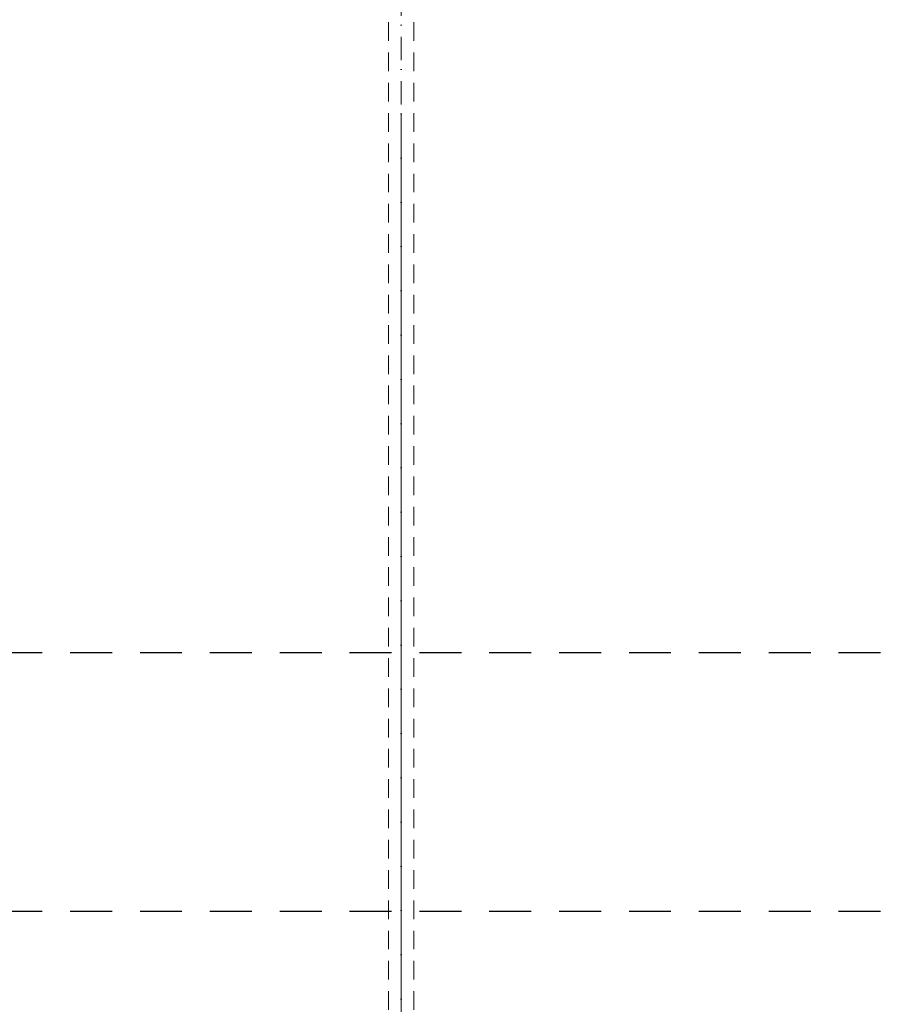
# Model space of a CAD drawing. Header units: millimetres. Extents: x 14199 to 94954, y 30513 to 87642.
# Tile 41 of 54: x 20696 to 27192, y 40253 to 47710. Entities that reach past the tile are written whole.
import ezdxf

# ---------------------------------------------------------------- set-up
doc = ezdxf.new("R2010")
doc.units = ezdxf.units.MM
doc.header["$MEASUREMENT"] = 0
for name, pattern in [('Axe_long_OD', [16800, 10000, -3000, 800, -3000]), ('Discontinu', [529.166651, 317.499995, -211.666656]), ('Points tirets', [335.138881, 176.388884, -88.194442, 0, -70.555556]), ('Tirets', [229.305464, 141.111124, -88.19434])]:
    doc.linetypes.add(name, pattern=pattern)
for name, color, linetype in [('Métal _ Charpente.Charp_Couv_Bard_Métal', 7, 'Continuous'), ('Nouveau_2D - Divers - Axes.2D_3D', 7, 'Continuous'), ('Nouveau_2D - PLU_Limite de construction.2D', 7, 'Continuous')]:
    doc.layers.add(name, color=color, linetype=linetype)

# ---------------------------------------------------------------- blocks, each defined once
blk = doc.blocks.new('Poutre_4', base_point=(23585.3, 34328.3))
at = {"layer": 'Métal _ Charpente.Charp_Couv_Bard_Métal', "color": 11, "linetype": 'Points tirets', "lineweight": 15, "true_color": 0xfd8379}
blk.add_line((23585.3, 34328.3), (23585.3, 48778.3), dxfattribs=at)
at = {"layer": 'Métal _ Charpente.Charp_Couv_Bard_Métal', "color": 251, "linetype": 'Tirets', "lineweight": 15, "true_color": 0x6a6a6a}
for p, q in [((23490.3, 35166.2), (23490.3, 47840.6)), ((23680.3, 35166.2), (23680.3, 47840.6))]:
    blk.add_line(p, q, dxfattribs=at)
blk = doc.blocks.new('Marque grille standard[88]', base_point=(23585.3, 64796.5))
at = {"layer": 'Nouveau_2D - Divers - Axes.2D_3D', "color": 104, "linetype": 'Axe_long_OD', "lineweight": 15, "true_color": 0x029e21}
blk.add_line((23585.3, 63796.5), (23585.3, 33796.5), dxfattribs=at)

msp = doc.modelspace()

# ---------------------------------------------------------------- linework, layer by layer
at = {"layer": 'Nouveau_2D - PLU_Limite de construction.2D', "color": 161, "linetype": 'Discontinu', "lineweight": 25, "true_color": 0x40a5ff}
for p, q in [((14199, 42918.3), (89377.2, 42918.3)), ((14199, 40958.3), (89377.2, 40958.3))]:
    msp.add_line(p, q, dxfattribs=at)

# ---------------------------------------------------------------- block references
at = {"layer": 'Métal _ Charpente.Charp_Couv_Bard_Métal', "color": 251, "lineweight": 15, "true_color": 0x6a6a6a}
msp.add_blockref('Poutre_4', (23585.3, 34328.3), dxfattribs=at)
at = {"layer": 'Nouveau_2D - Divers - Axes.2D_3D', "color": 8, "linetype": 'Continuous', "lineweight": 15}
msp.add_blockref('Marque grille standard[88]', (23585.3, 64796.5), dxfattribs=at)

doc.saveas('drawing.dxf')
